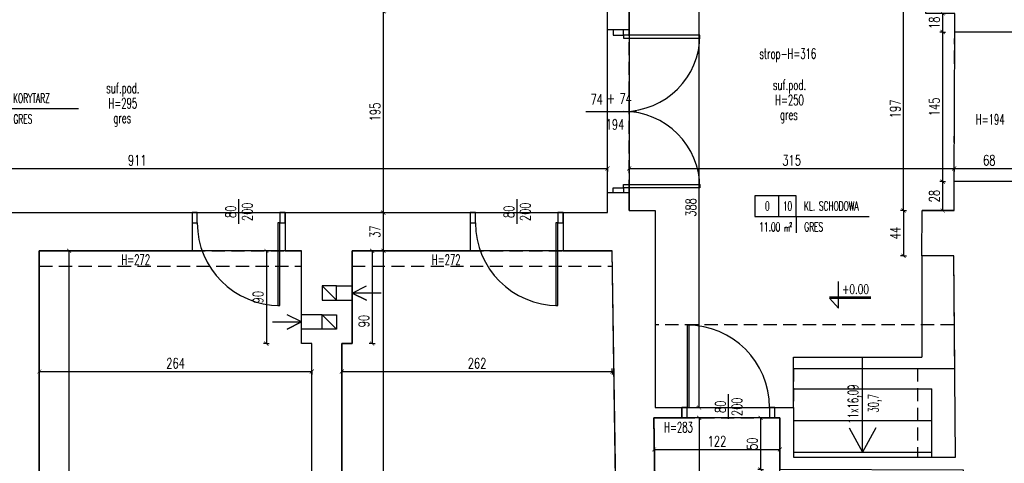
# Model space of a CAD drawing. Extents: x 36663 to 42423, y 7313 to 12123.
# Tile 15 of 54: x 38888 to 39841, y 7901 to 8331. Entities that reach past the tile are written whole.
import ezdxf
from ezdxf.enums import TextEntityAlignment as Align

# ---------------------------------------------------------------- set-up
doc = ezdxf.new("R2010")
doc.units = 0
doc.header["$MEASUREMENT"] = 0
doc.header["$PDMODE"] = 35
doc.header["$PDSIZE"] = 3
doc.linetypes.add('DASHED', pattern=[19.05, 12.7, -6.35])
for name, color, linetype in [('PRZEDMIAR', 100, 'Continuous'), ('W_area_1', 5, 'Continuous'), ('W_drzwi', 1, 'Continuous'), ('W_koty', 7, 'Continuous'), ('W_niewidoczne', 24, 'DASHED'), ('W_opis_pomieszczen', 1, 'Continuous'), ('W_opisy', 2, 'Continuous'), ('W_podciagi', 252, 'DASHED'), ('W_posadzka', 4, 'Continuous'), ('W_przekrojowa', 6, 'Continuous'), ('W_went-str', 21, 'Continuous'), ('W_widok', 21, 'Continuous'), ('W_wymiary', 1, 'Continuous')]:
    doc.layers.add(name, color=color, linetype=linetype)
doc.styles.add('c20', font='simplex.shx', dxfattribs={"width": 0.7})
doc.styles.add('Romans', font='simplex.shx', dxfattribs={"width": 0.6})
doc.dimstyles.new('c20_50', dxfattribs={"dimscale": 0.5, "dimtxt": 20, "dimasz": 8, "dimexe": 1.25, "dimexo": 0.625, "dimgap": 6, "dimtad": 1, "dimdec": 0, "dimrnd": 1, "dimtxsty": 'c20', "dimblk": 'ARCHTICK', "dimcen": 0, "dimse1": 1, "dimse2": 1, "dimclrd": 1, "dimclrt": 2, "dimadec": 0, "dimazin": 0, "dimtfac": 1, "dimtdec": 0, "dimtix": 1, "dimtmove": 1, "dimatfit": 3, "dimldrblk": 'ARCHTICK', "dimfxl": 1.25, "dimarcsym": 0})

# ---------------------------------------------------------------- blocks, each defined once
blk = doc.blocks.new('_ArchTick')
at = {"color": 2}
for q in [(0, 0.7), (0, -0.7)]:
    blk.add_line((0, 0), q, dxfattribs=at)
at = {"color": 0, "linetype": 'ByBlock', "const_width": 0.15}
blk.add_lwpolyline([(-0.5, -0.5), (0.5, 0.5)], dxfattribs=at)
blk = doc.blocks.new('*D116')
at = {"layer": 'Defpoints', "color": 0, "transparency": 16777216}
for p in [(39478.11, 8200.89), (39792.86, 8186.28), (39792.86, 8166.73)]:
    blk.add_point(p, dxfattribs=at)
at = {"layer": 'W_wymiary', "color": 1, "lineweight": -2, "transparency": 16777216}
blk.add_line((39478.11, 8186.28), (39792.86, 8186.28), dxfattribs=at)
at = {"layer": 'W_wymiary', "color": 1, "lineweight": -2, "transparency": 16777216, "xscale": 4, "yscale": 4, "zscale": 4, "rotation": 180}
blk.add_blockref('_ArchTick', (39478.11, 8186.28), dxfattribs=at)
at = {"layer": 'W_wymiary', "color": 1, "lineweight": -2, "transparency": 16777216, "xscale": 4, "yscale": 4, "zscale": 4}
blk.add_blockref('_ArchTick', (39792.86, 8186.28), dxfattribs=at)
at = {"layer": 'W_wymiary', "color": 2, "transparency": 16777216, "insert": (39635.48, 8194.28), "char_height": 10, "attachment_point": 5, "style": 'c20'}
blk.add_mtext('315', dxfattribs=at)
blk = doc.blocks.new('*D117')
at = {"layer": 'Defpoints', "color": 0, "transparency": 16777216}
for p in [(39761.79, 8145.63), (39743.74, 8101.63), (39761.65, 8101.63)]:
    blk.add_point(p, dxfattribs=at)
at = {"layer": 'W_wymiary', "color": 1, "lineweight": -2, "transparency": 16777216}
blk.add_line((39743.74, 8145.63), (39743.74, 8101.63), dxfattribs=at)
at = {"layer": 'W_wymiary', "color": 1, "lineweight": -2, "transparency": 16777216, "xscale": 4, "yscale": 4, "zscale": 4}
for p, rotation in [((39743.74, 8145.63), 90), ((39743.74, 8101.63), 270)]:
    blk.add_blockref('_ArchTick', p, dxfattribs=dict(at, rotation=rotation))
at = {"layer": 'W_wymiary', "color": 2, "transparency": 16777216, "insert": (39735.74, 8123.63), "char_height": 10, "attachment_point": 5, "rotation": 90, "style": 'c20'}
blk.add_mtext('44', dxfattribs=at)
blk = doc.blocks.new('*D118')
at = {"layer": 'Defpoints', "color": 0, "transparency": 16777216}
for p in [(39743.74, 8342.53), (39760.02, 8342.53), (39761.79, 8145.63)]:
    blk.add_point(p, dxfattribs=at)
at = {"layer": 'W_wymiary', "color": 1, "lineweight": -2, "transparency": 16777216}
blk.add_line((39743.74, 8145.63), (39743.74, 8342.53), dxfattribs=at)
at = {"layer": 'W_wymiary', "color": 1, "lineweight": -2, "transparency": 16777216, "xscale": 4, "yscale": 4, "zscale": 4}
for p, rotation in [((39743.74, 8342.53), 90), ((39743.74, 8145.63), 270)]:
    blk.add_blockref('_ArchTick', p, dxfattribs=dict(at, rotation=rotation))
at = {"layer": 'W_wymiary', "color": 2, "transparency": 16777216, "insert": (39735.74, 8244.08), "char_height": 10, "attachment_point": 5, "rotation": 90, "style": 'c20'}
blk.add_mtext('197', dxfattribs=at)
blk = doc.blocks.new('*D141')
at = {"layer": 'Defpoints', "color": 0, "transparency": 16777216}
for p in [(39503.11, 8342.53), (39545.86, 8342.53), (39503.11, 7954.53)]:
    blk.add_point(p, dxfattribs=at)
at = {"layer": 'W_wymiary', "color": 1, "lineweight": -2, "transparency": 16777216}
blk.add_line((39545.86, 7954.53), (39545.86, 8342.53), dxfattribs=at)
at = {"layer": 'W_wymiary', "color": 1, "lineweight": -2, "transparency": 16777216, "xscale": 4, "yscale": 4, "zscale": 4}
for p, rotation in [((39545.86, 8342.53), 90), ((39545.86, 7954.53), 270)]:
    blk.add_blockref('_ArchTick', p, dxfattribs=dict(at, rotation=rotation))
at = {"layer": 'W_wymiary', "color": 2, "transparency": 16777216, "insert": (39537.86, 8148.53), "char_height": 10, "attachment_point": 5, "rotation": 90, "style": 'c20'}
blk.add_mtext('388', dxfattribs=at)
blk = doc.blocks.new('*D142')
at = {"layer": 'Defpoints', "color": 0, "transparency": 16777216}
for p in [(39457.11, 8186.28), (38546.11, 8143.53), (39457.11, 8143.53)]:
    blk.add_point(p, dxfattribs=at)
at = {"layer": 'W_wymiary', "color": 1, "lineweight": -2, "transparency": 16777216}
blk.add_line((38546.11, 8186.28), (39457.11, 8186.28), dxfattribs=at)
at = {"layer": 'W_wymiary', "color": 1, "lineweight": -2, "transparency": 16777216, "xscale": 4, "yscale": 4, "zscale": 4, "rotation": 180}
blk.add_blockref('_ArchTick', (38546.11, 8186.28), dxfattribs=at)
at = {"layer": 'W_wymiary', "color": 1, "lineweight": -2, "transparency": 16777216, "xscale": 4, "yscale": 4, "zscale": 4}
blk.add_blockref('_ArchTick', (39457.11, 8186.28), dxfattribs=at)
at = {"layer": 'W_wymiary', "color": 2, "transparency": 16777216, "insert": (39001.61, 8194.28), "char_height": 10, "attachment_point": 5, "style": 'c20'}
blk.add_mtext('911', dxfattribs=at)
blk = doc.blocks.new('*D150')
at = {"layer": 'Defpoints', "color": 0, "transparency": 16777216}
for p in [(39170.72, 7989.52), (38906.72, 7958.28), (39170.72, 7958.28)]:
    blk.add_point(p, dxfattribs=at)
at = {"layer": 'W_wymiary', "color": 1, "lineweight": -2, "transparency": 16777216}
blk.add_line((38906.72, 7989.52), (39170.72, 7989.52), dxfattribs=at)
at = {"layer": 'W_wymiary', "color": 1, "lineweight": -2, "transparency": 16777216, "xscale": 4, "yscale": 4, "zscale": 4, "rotation": 180}
blk.add_blockref('_ArchTick', (38906.72, 7989.52), dxfattribs=at)
at = {"layer": 'W_wymiary', "color": 1, "lineweight": -2, "transparency": 16777216, "xscale": 4, "yscale": 4, "zscale": 4}
blk.add_blockref('_ArchTick', (39170.72, 7989.52), dxfattribs=at)
at = {"layer": 'W_wymiary', "color": 2, "transparency": 16777216, "insert": (39038.72, 7997.52), "char_height": 10, "attachment_point": 5, "style": 'c20'}
blk.add_mtext('264', dxfattribs=at)
blk = doc.blocks.new('*D151')
at = {"layer": 'Defpoints', "color": 0, "transparency": 16777216}
for p in [(39461.72, 8106.53), (39199.72, 8016.53), (39461.72, 7989.52)]:
    blk.add_point(p, dxfattribs=at)
at = {"layer": 'W_wymiary', "color": 1, "lineweight": -2, "transparency": 16777216}
blk.add_line((39199.72, 7989.52), (39461.72, 7989.52), dxfattribs=at)
at = {"layer": 'W_wymiary', "color": 1, "lineweight": -2, "transparency": 16777216, "xscale": 4, "yscale": 4, "zscale": 4, "rotation": 180}
blk.add_blockref('_ArchTick', (39199.72, 7989.52), dxfattribs=at)
at = {"layer": 'W_wymiary', "color": 1, "lineweight": -2, "transparency": 16777216, "xscale": 4, "yscale": 4, "zscale": 4}
blk.add_blockref('_ArchTick', (39461.72, 7989.52), dxfattribs=at)
at = {"layer": 'W_wymiary', "color": 2, "transparency": 16777216, "insert": (39330.72, 7997.52), "char_height": 10, "attachment_point": 5, "style": 'c20'}
blk.add_mtext('262', dxfattribs=at)
blk = doc.blocks.new('*U152')
at = {"color": 1}
blk.add_line((109, 7), (109, -17), dxfattribs=at)
at = {"layer": 'W_drzwi', "color": 2}
for points in [[(69, -6), (64, -6), (64, -16), (69, -16)], [(154, -6), (149, -6), (149, -16), (154, -16)], [(149, -16), (147, -16), (147, -96), (149, -96)]]:
    blk.add_lwpolyline(points, close=True, dxfattribs=at)
at = {"layer": 'W_drzwi'}
blk.add_arc((149, -16), 80, 180, 270, dxfattribs=at)
at = {"color": 1, "style": 'c20', "width": 0.7}
for tag, p in [('SZER', (42.41, -5.22)), ('WYS', (58.37, -5.22))]:
    blk.add_attdef(tag, text='', height=10, rotation=90, dxfattribs=at).set_placement(p, align=Align.CENTER)
blk = doc.blocks.new('*D155')
at = {"layer": 'Defpoints', "color": 0, "transparency": 16777216}
for p in [(38934.18, 8106.53), (38935.56, 8106.53), (38934.18, 7529.53)]:
    blk.add_point(p, dxfattribs=at)
at = {"layer": 'W_wymiary', "color": 1, "lineweight": -2, "transparency": 16777216}
blk.add_line((38935.56, 7529.53), (38935.56, 8106.53), dxfattribs=at)
at = {"layer": 'W_wymiary', "color": 1, "lineweight": -2, "transparency": 16777216, "xscale": 4, "yscale": 4, "zscale": 4}
for p, rotation in [((38935.56, 8106.53), 90), ((38935.56, 7529.53), 270)]:
    blk.add_blockref('_ArchTick', p, dxfattribs=dict(at, rotation=rotation))
at = {"layer": 'W_wymiary', "color": 2, "transparency": 16777216, "insert": (38927.56, 7818.03), "char_height": 10, "attachment_point": 5, "rotation": 90, "style": 'c20'}
blk.add_mtext('577', dxfattribs=at)
blk = doc.blocks.new('*D156')
at = {"layer": 'Defpoints', "color": 0, "transparency": 16777216}
for p in [(39223.36, 8106.53), (39239.98, 8106.53), (39223.36, 7529.53)]:
    blk.add_point(p, dxfattribs=at)
at = {"layer": 'W_wymiary', "color": 1, "lineweight": -2, "transparency": 16777216}
blk.add_line((39239.98, 7529.53), (39239.98, 8106.53), dxfattribs=at)
at = {"layer": 'W_wymiary', "color": 1, "lineweight": -2, "transparency": 16777216, "xscale": 4, "yscale": 4, "zscale": 4}
for p, rotation in [((39239.98, 8106.53), 90), ((39239.98, 7529.53), 270)]:
    blk.add_blockref('_ArchTick', p, dxfattribs=dict(at, rotation=rotation))
at = {"layer": 'W_wymiary', "color": 2, "transparency": 16777216, "insert": (39231.98, 7818.03), "char_height": 10, "attachment_point": 5, "rotation": 90, "style": 'c20'}
blk.add_mtext('577', dxfattribs=at)
blk = doc.blocks.new('*D157')
at = {"layer": 'Defpoints', "color": 0, "transparency": 16777216}
for p in [(39239.98, 8143.53), (39259.14, 8143.53), (39223.36, 8106.53)]:
    blk.add_point(p, dxfattribs=at)
at = {"layer": 'W_wymiary', "color": 1, "lineweight": -2, "transparency": 16777216}
blk.add_line((39239.98, 8106.53), (39239.98, 8143.53), dxfattribs=at)
at = {"layer": 'W_wymiary', "color": 1, "lineweight": -2, "transparency": 16777216, "xscale": 4, "yscale": 4, "zscale": 4}
for p, rotation in [((39239.98, 8143.53), 90), ((39239.98, 8106.53), 270)]:
    blk.add_blockref('_ArchTick', p, dxfattribs=dict(at, rotation=rotation))
at = {"layer": 'W_wymiary', "color": 2, "transparency": 16777216, "insert": (39231.98, 8125.03), "char_height": 10, "attachment_point": 5, "rotation": 90, "style": 'c20'}
blk.add_mtext('37', dxfattribs=at)
blk = doc.blocks.new('*D158')
at = {"layer": 'Defpoints', "color": 0, "transparency": 16777216}
for p in [(39239.98, 8338.53), (39259.14, 8338.53), (39259.14, 8143.53)]:
    blk.add_point(p, dxfattribs=at)
at = {"layer": 'W_wymiary', "color": 1, "lineweight": -2, "transparency": 16777216}
blk.add_line((39239.98, 8143.53), (39239.98, 8338.53), dxfattribs=at)
at = {"layer": 'W_wymiary', "color": 1, "lineweight": -2, "transparency": 16777216, "xscale": 4, "yscale": 4, "zscale": 4}
for p, rotation in [((39239.98, 8338.53), 90), ((39239.98, 8143.53), 270)]:
    blk.add_blockref('_ArchTick', p, dxfattribs=dict(at, rotation=rotation))
at = {"layer": 'W_wymiary', "color": 2, "transparency": 16777216, "insert": (39231.98, 8241.03), "char_height": 10, "attachment_point": 5, "rotation": 90, "style": 'c20'}
blk.add_mtext('195', dxfattribs=at)
blk = doc.blocks.new('*U163')
at = {"color": 1}
blk.add_line((109, 7), (109, -17), dxfattribs=at)
at = {"layer": 'W_drzwi', "color": 2}
for points in [[(69, -6), (71, -6), (71, 74), (69, 74)], [(64, -16), (69, -16), (69, -6), (64, -6)], [(149, -16), (154, -16), (154, -6), (149, -6)]]:
    blk.add_lwpolyline(points, close=True, dxfattribs=at)
at = {"layer": 'W_drzwi'}
blk.add_arc((69, -6), 80, 0, 90, dxfattribs=at)
at = {"color": 1, "style": 'c20', "width": 0.7}
for tag, p in [('SZER', (42.41, -5.22)), ('WYS', (58.37, -5.22))]:
    blk.add_attdef(tag, text='', height=10, rotation=90, dxfattribs=at).set_placement(p, align=Align.CENTER)
blk = doc.blocks.new('*D164')
at = {"layer": 'Defpoints', "color": 0, "transparency": 16777216}
for p in [(39502.06, 7944.53), (39507.99, 7533.53), (39545.86, 7533.53)]:
    blk.add_point(p, dxfattribs=at)
at = {"layer": 'W_wymiary', "color": 1, "lineweight": -2, "transparency": 16777216}
blk.add_line((39545.86, 7944.53), (39545.86, 7533.53), dxfattribs=at)
at = {"layer": 'W_wymiary', "color": 1, "lineweight": -2, "transparency": 16777216, "xscale": 4, "yscale": 4, "zscale": 4}
for p, rotation in [((39545.86, 7944.53), 90), ((39545.86, 7533.53), 270)]:
    blk.add_blockref('_ArchTick', p, dxfattribs=dict(at, rotation=rotation))
at = {"layer": 'W_wymiary', "color": 2, "transparency": 16777216, "insert": (39537.86, 7739.03), "char_height": 10, "attachment_point": 5, "rotation": 90, "style": 'c20'}
blk.add_mtext('411', dxfattribs=at)
blk = doc.blocks.new('*D165')
at = {"layer": 'Defpoints', "color": 0, "transparency": 16777216}
for p in [(39502.18, 7936.59), (39624.11, 7936.59), (39624.11, 7913.97)]:
    blk.add_point(p, dxfattribs=at)
at = {"layer": 'W_wymiary', "color": 1, "lineweight": -2, "transparency": 16777216}
blk.add_line((39502.18, 7913.97), (39624.11, 7913.97), dxfattribs=at)
at = {"layer": 'W_wymiary', "color": 1, "lineweight": -2, "transparency": 16777216, "xscale": 4, "yscale": 4, "zscale": 4, "rotation": 180}
blk.add_blockref('_ArchTick', (39502.18, 7913.97), dxfattribs=at)
at = {"layer": 'W_wymiary', "color": 1, "lineweight": -2, "transparency": 16777216, "xscale": 4, "yscale": 4, "zscale": 4}
blk.add_blockref('_ArchTick', (39624.11, 7913.97), dxfattribs=at)
at = {"layer": 'W_wymiary', "color": 2, "transparency": 16777216, "insert": (39563.14, 7921.97), "char_height": 10, "attachment_point": 5, "style": 'c20'}
blk.add_mtext('122', dxfattribs=at)
blk = doc.blocks.new('*D166')
at = {"layer": 'Defpoints', "color": 0, "transparency": 16777216}
for p in [(39624.11, 7944.53), (39605.33, 7894.53), (39624.11, 7894.53)]:
    blk.add_point(p, dxfattribs=at)
at = {"layer": 'W_wymiary', "color": 1, "lineweight": -2, "transparency": 16777216}
blk.add_line((39605.33, 7944.53), (39605.33, 7894.53), dxfattribs=at)
at = {"layer": 'W_wymiary', "color": 1, "lineweight": -2, "transparency": 16777216, "xscale": 4, "yscale": 4, "zscale": 4}
for p, rotation in [((39605.33, 7944.53), 90), ((39605.33, 7894.53), 270)]:
    blk.add_blockref('_ArchTick', p, dxfattribs=dict(at, rotation=rotation))
at = {"layer": 'W_wymiary', "color": 2, "transparency": 16777216, "insert": (39597.33, 7919.53), "char_height": 10, "attachment_point": 5, "rotation": 90, "style": 'c20'}
blk.add_mtext('50', dxfattribs=at)
blk = doc.blocks.new('*U167')
at = {"color": 1}
blk.add_line((79, -26.51), (79, 22.62), dxfattribs=at)
at = {"layer": 'W_drzwi', "color": 2, "linetype": 'Continuous'}
for points in [[(5, 10), (8, 10), (8, 84), (5, 84)], [(153, 10), (150, 10), (150, 84), (153, 84)], [(0, 0), (5, 0), (5, 10), (0, 10)], [(158, 0), (153, 0), (153, 10), (158, 10)]]:
    blk.add_lwpolyline(points, close=True, dxfattribs=at)
at = {"layer": 'W_drzwi', "color": 1, "linetype": 'Continuous'}
for centre, start, end in [((5, 10), 0, 90), ((153, 10), 90, 180)]:
    blk.add_arc(centre, 74, start, end, dxfattribs=at)
at = {"color": 1, "style": 'c20', "width": 0.7}
blk.add_text('+', height=10, rotation=90, dxfattribs=at).set_placement((71.24, -6.15))
at = {"color": 1, "style": 'c20', "width": 0.7, "flags": 4}
blk.add_attdef('100', (97.63, 6.03), '', height=10, rotation=90, dxfattribs=at)
blk.add_attdef('200', text='', height=10, rotation=90, dxfattribs=at).set_placement((122.59, 1.71), align=Align.CENTER)
blk.add_attdef('110', text='', height=10, rotation=90, dxfattribs=at).set_placement((98.4, -9.98), align=Align.RIGHT)
blk = doc.blocks.new('*D173')
at = {"layer": 'Defpoints', "color": 0, "transparency": 16777216}
for p in [(39860.88, 8186.28), (39860.88, 8173.53), (39792.86, 8166.73)]:
    blk.add_point(p, dxfattribs=at)
at = {"layer": 'W_wymiary', "color": 1, "lineweight": -2, "transparency": 16777216}
blk.add_line((39792.86, 8186.28), (39860.88, 8186.28), dxfattribs=at)
at = {"layer": 'W_wymiary', "color": 1, "lineweight": -2, "transparency": 16777216, "xscale": 4, "yscale": 4, "zscale": 4, "rotation": 180}
blk.add_blockref('_ArchTick', (39792.86, 8186.28), dxfattribs=at)
at = {"layer": 'W_wymiary', "color": 1, "lineweight": -2, "transparency": 16777216, "xscale": 4, "yscale": 4, "zscale": 4}
blk.add_blockref('_ArchTick', (39860.88, 8186.28), dxfattribs=at)
at = {"layer": 'W_wymiary', "color": 2, "transparency": 16777216, "insert": (39826.87, 8194.28), "char_height": 10, "attachment_point": 5, "style": 'c20'}
blk.add_mtext('68', dxfattribs=at)
blk = doc.blocks.new('*D230')
at = {"layer": 'Defpoints', "color": 0, "transparency": 16777216}
for p in [(39781.74, 8173.53), (39792.88, 8173.53), (39792.79, 8145.53)]:
    blk.add_point(p, dxfattribs=at)
at = {"layer": 'W_wymiary', "color": 1, "lineweight": -2, "transparency": 16777216}
blk.add_line((39781.74, 8145.53), (39781.74, 8173.53), dxfattribs=at)
at = {"layer": 'W_wymiary', "color": 1, "lineweight": -2, "transparency": 16777216, "xscale": 4, "yscale": 4, "zscale": 4}
for p, rotation in [((39781.74, 8173.53), 90), ((39781.74, 8145.53), 270)]:
    blk.add_blockref('_ArchTick', p, dxfattribs=dict(at, rotation=rotation))
at = {"layer": 'W_wymiary', "color": 2, "transparency": 16777216, "insert": (39773.74, 8159.53), "char_height": 10, "attachment_point": 5, "rotation": 90, "style": 'c20'}
blk.add_mtext('28', dxfattribs=at)
blk = doc.blocks.new('*D231')
at = {"layer": 'Defpoints', "color": 0, "transparency": 16777216}
for p in [(39781.74, 8318.53), (39793.36, 8318.53), (39792.88, 8173.53)]:
    blk.add_point(p, dxfattribs=at)
at = {"layer": 'W_wymiary', "color": 1, "lineweight": -2, "transparency": 16777216}
blk.add_line((39781.74, 8173.53), (39781.74, 8318.53), dxfattribs=at)
at = {"layer": 'W_wymiary', "color": 1, "lineweight": -2, "transparency": 16777216, "xscale": 4, "yscale": 4, "zscale": 4}
for p, rotation in [((39781.74, 8318.53), 90), ((39781.74, 8173.53), 270)]:
    blk.add_blockref('_ArchTick', p, dxfattribs=dict(at, rotation=rotation))
at = {"layer": 'W_wymiary', "color": 2, "transparency": 16777216, "insert": (39773.74, 8246.03), "char_height": 10, "attachment_point": 5, "rotation": 90, "style": 'c20'}
blk.add_mtext('145', dxfattribs=at)
blk = doc.blocks.new('*D232')
at = {"layer": 'Defpoints', "color": 0, "transparency": 16777216}
for p in [(39781.74, 8336.53), (39793.42, 8336.53), (39793.36, 8318.53)]:
    blk.add_point(p, dxfattribs=at)
at = {"layer": 'W_wymiary', "color": 1, "lineweight": -2, "transparency": 16777216}
blk.add_line((39781.74, 8318.53), (39781.74, 8336.53), dxfattribs=at)
at = {"layer": 'W_wymiary', "color": 1, "lineweight": -2, "transparency": 16777216, "xscale": 4, "yscale": 4, "zscale": 4}
for p, rotation in [((39781.74, 8336.53), 90), ((39781.74, 8318.53), 270)]:
    blk.add_blockref('_ArchTick', p, dxfattribs=dict(at, rotation=rotation))
at = {"layer": 'W_wymiary', "color": 2, "transparency": 16777216, "insert": (39773.74, 8327.53), "char_height": 10, "attachment_point": 5, "rotation": 90, "style": 'c20'}
blk.add_mtext('18', dxfattribs=at)
blk = doc.blocks.new('*D263')
at = {"layer": 'Defpoints', "color": 0, "transparency": 16777216}
for p in [(39160.72, 8106.53), (39126.63, 8016.53), (39160.72, 8016.53)]:
    blk.add_point(p, dxfattribs=at)
at = {"layer": 'W_wymiary', "color": 1, "lineweight": -2, "transparency": 16777216}
blk.add_line((39126.63, 8106.53), (39126.63, 8016.53), dxfattribs=at)
at = {"layer": 'W_wymiary', "color": 1, "lineweight": -2, "transparency": 16777216, "xscale": 4, "yscale": 4, "zscale": 4}
for p, rotation in [((39126.63, 8106.53), 90), ((39126.63, 8016.53), 270)]:
    blk.add_blockref('_ArchTick', p, dxfattribs=dict(at, rotation=rotation))
at = {"layer": 'W_wymiary', "color": 2, "transparency": 16777216, "insert": (39118.63, 8061.53), "char_height": 10, "attachment_point": 5, "rotation": 90, "style": 'c20'}
blk.add_mtext('90', dxfattribs=at)
blk = doc.blocks.new('*D264')
at = {"layer": 'Defpoints', "color": 0, "transparency": 16777216}
for p in [(39209.72, 8106.53), (39209.72, 8016.53), (39229.11, 8016.53)]:
    blk.add_point(p, dxfattribs=at)
at = {"layer": 'W_wymiary', "color": 1, "lineweight": -2, "transparency": 16777216}
blk.add_line((39229.11, 8106.53), (39229.11, 8016.53), dxfattribs=at)
at = {"layer": 'W_wymiary', "color": 1, "lineweight": -2, "transparency": 16777216, "xscale": 4, "yscale": 4, "zscale": 4}
for p, rotation in [((39229.11, 8106.53), 90), ((39229.11, 8016.53), 270)]:
    blk.add_blockref('_ArchTick', p, dxfattribs=dict(at, rotation=rotation))
at = {"layer": 'W_wymiary', "color": 2, "transparency": 16777216, "insert": (39221.11, 8038.4), "char_height": 10, "attachment_point": 5, "rotation": 90, "style": 'c20'}
blk.add_mtext('90', dxfattribs=at)
blk = doc.blocks.new('kota')
at = {"layer": 'W_koty', "color": 1}
for p, q in [((0, 0), (0, 32)), ((-11, 12), (39, 12)), ((-11, 12), (0, 0))]:
    blk.add_line(p, q, dxfattribs=at)
at = {"layer": 'W_koty', "color": 2}
blk.add_line((-11, 13.5), (39, 13.5), dxfattribs=at)
at = {"layer": 'W_koty', "color": 2, "style": 'c20', "width": 0.7, "flags": 4}
for tag, p in [('+', (-8.8, 19.8)), ('0.00', (4.2, 17.2)), ('-', (-8.5, 13.5))]:
    blk.add_attdef(tag, p, '', height=11.3, dxfattribs=at)
blk = doc.blocks.new('POM')
at = {"color": 1}
for p, q in [((28.5, 0), (28.5, -25)), ((50, -25), (138.5, -25)), ((50, -25), (50, -44.9))]:
    blk.add_line(p, q, dxfattribs=at)
blk.add_lwpolyline([(0, -25), (50, -25), (50, 0), (0, 0)], close=True, dxfattribs=at)
at = {"color": 2, "style": 'Romans', "width": 0.6}
for s, height, p in [('2', 5.4, (41.7, -37.6)), ('m', 8, (35.1, -43.2))]:
    blk.add_text(s, height=height, dxfattribs=at).set_placement(p)
for tag, p in [('0', (15, -17.9)), ('88', (39.5, -17.9))]:
    blk.add_attdef(tag, text='', height=11, dxfattribs=at).set_placement(p, align=Align.CENTER)
for tag, p in [('POKOJ-DZIENNY', (59.3, -17.9)), ('WYKŁADZINA', (59.7, -43.1))]:
    blk.add_attdef(tag, p, '', height=11, dxfattribs=at)
blk.add_attdef('22.22', text='', height=11, dxfattribs=at).set_placement((30.7, -43.1), align=Align.RIGHT)

msp = doc.modelspace()

# ---------------------------------------------------------------- linework, layer by layer
at = {"layer": 'PRZEDMIAR'}
msp.add_lwpolyline([(39502.06, 7944.53), (39507.83, 7544.53), (39800.82, 7544.53), (39801.97, 7893.95), (39624.11, 7894.53), (39624.11, 7944.53), (39502.06, 7944.53)], dxfattribs=at)
at = {"layer": 'W_area_1'}
for points in [[(39457.11, 8320.63), (39457.11, 8338.53), (39415.11, 8338.53), (39325.11, 8338.53), (39132.11, 8338.53), (39042.11, 8338.53), (38720.42, 8338.53), (38630.42, 8338.53), (38546.11, 8338.53), (38546.11, 8322.53), (38546.11, 8159.53), (38546.11, 8143.53), (38635.72, 8143.53), (38725.72, 8143.53), (39054.72, 8143.53), (39144.72, 8143.53), (39324.11, 8143.53), (39414.11, 8143.53), (39457.11, 8143.53), (39457.11, 8162.63)], [(39761.79, 8145.63), (39792.79, 8145.53), (39792.88, 8173.53), (39793.36, 8318.53), (39793.42, 8336.53), (39765.29, 8336.53), (39765.29, 8342.53), (39762.98, 8342.53), (39672.98, 8342.53), (39566.11, 8342.53), (39478.11, 8342.53), (39478.11, 8320.63), (39478.11, 8162.63), (39478.11, 8145.63), (39503.11, 8145.63), (39503.11, 7954.53), (39529.11, 7954.53), (39619.11, 7954.53), (39637.11, 7954.53), (39637.11, 7992.53), (39793.55, 7992.53), (39792.65, 8101.53), (39761.65, 8101.63)], [(39170.72, 8016.53), (39160.72, 8016.53), (39160.72, 8030.53), (39160.72, 8044.53), (39160.72, 8106.53), (39144.72, 8106.53), (39054.72, 8106.53), (38906.72, 8106.53), (38906.72, 7537.53), (38893.72, 7537.53), (38893.72, 7529.53), (39170.72, 7529.53)], [(39461.72, 8106.53), (39414.11, 8106.53), (39324.11, 8106.53), (39209.72, 8106.53), (39209.72, 8072.53), (39209.72, 8058.53), (39209.72, 8016.53), (39199.72, 8016.53), (39199.72, 7538.53), (39204.72, 7538.53), (39204.72, 7529.53), (39481.72, 7529.53), (39481.72, 7551.53), (39469.72, 7551.53)], [(39624.11, 7894.53), (39624.11, 7944.53), (39502.06, 7944.53), (39503.84, 7821.46), (39625.16, 7821.46)]]:
    msp.add_lwpolyline(points, close=True, dxfattribs=at)
at = {"layer": 'W_niewidoczne'}
for p, q in [((39457.11, 8162.63), (39457.11, 8320.63)), ((39478.11, 8162.63), (39478.11, 8320.63)), ((39792.88, 8173.53), (39793.36, 8318.53)), ((39054.72, 8143.53), (39144.72, 8143.53)), ((39324.11, 8143.53), (39414.11, 8143.53)), ((39054.72, 8106.53), (39144.72, 8106.53)), ((39324.11, 8106.53), (39414.11, 8106.53)), ((39637.11, 7992.53), (39757.29, 7992.53)), ((39637.11, 7992.53), (39637.11, 7954.53)), ((39757.29, 7992.53), (39757.29, 7906.53)), ((39529.11, 7954.53), (39619.11, 7954.53)), ((39529.11, 7944.53), (39619.11, 7944.53))]:
    msp.add_line(p, q, dxfattribs=at)
at = {"layer": 'W_opisy'}
for p, q in [((39704.11, 7911.43), (39704.11, 8003.53)), ((39691.21, 7934.96), (39704.11, 7911.43)), ((39717, 7934.96), (39704.11, 7911.43))]:
    msp.add_line(p, q, dxfattribs=at)
at = {"layer": 'W_podciagi'}
for p, q in [((38906.72, 8091.53), (39160.72, 8091.53)), ((39209.72, 8091.53), (39461.94, 8091.53)), ((39792.43, 8034.63), (39503.11, 8034.63))]:
    msp.add_line(p, q, dxfattribs=at)
at = {"layer": 'W_przekrojowa'}
for p, q in [((39457.11, 8320.63), (39457.11, 8338.53)), ((39478.11, 8320.63), (39478.11, 8342.53)), ((39793.36, 8318.53), (39793.42, 8336.53)), ((39478.11, 8320.63), (39457.11, 8320.63)), ((39861.36, 8318.53), (39793.36, 8318.53)), ((39792.79, 8145.53), (39792.88, 8173.53)), ((39860.88, 8173.53), (39792.88, 8173.53)), ((39457.11, 8143.53), (39457.11, 8162.63)), ((39478.11, 8162.63), (39457.11, 8162.63)), ((39478.11, 8145.63), (39478.11, 8162.63)), ((39478.11, 8145.63), (39503.11, 8145.63)), ((39503.11, 8145.63), (39503.11, 7954.53)), ((39761.65, 8101.63), (39761.79, 8145.63)), ((39792.79, 8145.53), (39761.79, 8145.63)), ((38725.72, 8143.53), (39054.72, 8143.53)), ((39054.72, 8143.53), (39054.72, 8106.53)), ((39144.72, 8143.53), (39324.11, 8143.53)), ((39144.72, 8143.53), (39144.72, 8106.53)), ((39324.11, 8143.53), (39324.11, 8106.53)), ((39414.11, 8143.53), (39457.11, 8143.53)), ((39414.11, 8143.53), (39414.11, 8106.53)), ((38906.72, 8106.53), (39054.72, 8106.53)), ((38906.72, 7537.53), (38906.72, 8106.53)), ((39144.72, 8106.53), (39160.72, 8106.53)), ((39160.72, 8044.53), (39160.72, 8106.53)), ((39209.72, 8106.53), (39324.11, 8106.53)), ((39209.72, 8072.53), (39209.72, 8106.53)), ((39414.11, 8106.53), (39461.72, 8106.53)), ((39469.72, 7551.53), (39461.72, 8106.53)), ((39792.65, 8101.53), (39761.65, 8101.63)), ((39794.27, 7906.53), (39792.65, 8101.53)), ((39194.72, 8072.53), (39209.72, 8072.53)), ((39194.72, 8058.53), (39209.72, 8058.53)), ((39209.72, 8016.53), (39209.72, 8058.53)), ((39180.72, 8044.53), (39160.72, 8044.53)), ((39160.72, 8016.53), (39160.72, 8030.53)), ((39180.72, 8030.53), (39160.72, 8030.53)), ((39170.72, 8016.53), (39160.72, 8016.53)), ((39170.72, 7505.53), (39170.72, 8016.53)), ((39199.72, 7538.53), (39199.72, 8016.53)), ((39199.72, 8016.53), (39209.72, 8016.53)), ((39503.11, 7954.53), (39529.11, 7954.53)), ((39529.11, 7944.53), (39529.11, 7954.53)), ((39619.11, 7954.53), (39637.11, 7954.53)), ((39619.11, 7944.53), (39619.11, 7954.53)), ((39637.11, 7954.53), (39637.11, 7906.53)), ((39502.06, 7944.53), (39529.11, 7944.53)), ((39507.99, 7533.53), (39502.06, 7944.53)), ((39619.11, 7944.53), (39624.11, 7944.53)), ((39624.11, 7944.53), (39624.11, 7894.53)), ((39637.11, 7906.53), (39794.27, 7906.53))]:
    msp.add_line(p, q, dxfattribs=at)
for points in [[(39194.72, 8072.53), (39180.72, 8072.53), (39180.72, 8058.53), (39194.72, 8058.53)], [(39180.72, 8044.53), (39194.72, 8044.53), (39194.72, 8030.53), (39180.72, 8030.53)]]:
    msp.add_lwpolyline(points, dxfattribs=at)
at = {"layer": 'W_went-str'}
for points in [[(39237.72, 8065.53), (39209.72, 8065.53), (39223.72, 8058.53), (39209.72, 8065.53), (39223.72, 8072.53)], [(39132.72, 8037.53), (39160.72, 8037.53), (39146.72, 8030.53), (39160.72, 8037.53), (39146.72, 8044.53)]]:
    msp.add_lwpolyline(points, dxfattribs=at)
at = {"layer": 'W_widok'}
for p, q in [((39761.65, 8101.63), (39761.65, 8003.53)), ((39194.72, 8058.53), (39180.72, 8072.53)), ((39194.72, 8058.53), (39194.72, 8072.53)), ((39209.72, 8058.53), (39209.72, 8072.53)), ((39160.72, 8030.53), (39160.72, 8044.53)), ((39180.72, 8044.53), (39194.72, 8030.53)), ((39180.72, 8030.53), (39180.72, 8044.53)), ((39637.11, 7954.53), (39637.11, 8003.53)), ((39637.11, 8003.53), (39761.65, 8003.53)), ((39637.11, 7972.83), (39771.11, 7972.83)), ((39771.11, 7906.53), (39771.11, 7972.83)), ((39637.11, 7942.13), (39771.11, 7942.13)), ((39637.11, 7911.43), (39771.11, 7911.43))]:
    msp.add_line(p, q, dxfattribs=at)

# ---------------------------------------------------------------- block references
at = {"layer": 'W_drzwi'}
ref = msp.add_blockref('*U167', (39462.61, 8320.63), dxfattribs=dict(at, rotation=269.9999999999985))
ref.add_attrib('200', '194', dxfattribs={"layer": '0', "color": 1, "height": 10, "rotation": 360, "style": 'c20', "width": 0.7, "flags": 4}).set_placement((39464.32, 8224.04), align=Align.CENTER)
ref.add_attrib('100', '74', (39468.64, 8249.01), dxfattribs={"layer": '0', "color": 1, "height": 10, "rotation": 360, "style": 'c20', "width": 0.7, "flags": 4})
ref.add_attrib('110', '74', dxfattribs={"layer": '0', "color": 1, "height": 10, "rotation": 360, "style": 'c20', "width": 0.7, "flags": 4}).set_placement((39452.63, 8248.23), align=Align.RIGHT)
ref = msp.add_blockref('*U152', (38990.72, 8149.53), dxfattribs=at)
ref.add_attrib('SZER', '80', dxfattribs={"layer": '0', "color": 1, "height": 10, "rotation": 90, "style": 'c20', "width": 0.7}).set_placement((39097.13, 8144.32), align=Align.CENTER)
ref.add_attrib('WYS', '200', dxfattribs={"layer": '0', "color": 1, "height": 10, "rotation": 90, "style": 'c20', "width": 0.7}).set_placement((39113.1, 8144.32), align=Align.CENTER)
ref = msp.add_blockref('*U152', (39260.11, 8149.53), dxfattribs=at)
ref.add_attrib('SZER', '80', dxfattribs={"layer": '0', "color": 1, "height": 10, "rotation": 90, "style": 'c20', "width": 0.7}).set_placement((39366.51, 8144.32), align=Align.CENTER)
ref.add_attrib('WYS', '200', dxfattribs={"layer": '0', "color": 1, "height": 10, "rotation": 90, "style": 'c20', "width": 0.7}).set_placement((39382.48, 8144.32), align=Align.CENTER)
ref = msp.add_blockref('*U163', (39465.11, 7960.53), dxfattribs=at)
ref.add_attrib('SZER', '80', dxfattribs={"layer": '0', "color": 1, "height": 10, "rotation": 90, "style": 'c20', "width": 0.7}).set_placement((39571.51, 7955.32), align=Align.CENTER)
ref.add_attrib('WYS', '200', dxfattribs={"layer": '0', "color": 1, "height": 10, "rotation": 90, "style": 'c20', "width": 0.7}).set_placement((39587.48, 7955.32), align=Align.CENTER)
at = {"layer": 'W_koty'}
ref = msp.add_blockref('kota', (39680.86, 8051.06), dxfattribs=dict(at, xscale=0.8, yscale=0.8, zscale=0.8, rotation=1.270800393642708e-06))
ref.add_attrib('0.00', '+0.00', (39684.24, 8064.84), dxfattribs={"color": 2, "height": 9.072, "rotation": 0, "style": 'c20', "width": 0.7, "flags": 4})
at = {"layer": 'W_opis_pomieszczen', "xscale": 0.8000000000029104, "yscale": 0.8000000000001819, "zscale": 0.8}
for p, values in [((38833.88, 8264.39), {'88': '15', '22.22': '17.76', 'POKOJ-DZIENNY': 'KORYTARZ', 'WYKŁADZINA': 'GRES', '0': '0'}), ((39599.87, 8159.78), {'88': '10', '22.22': '11.00', 'POKOJ-DZIENNY': 'KL. SCHODOWA', 'WYKŁADZINA': 'GRES', '0': '0'})]:
    msp.add_blockref('POM', p, dxfattribs=at).add_auto_attribs(values)

# ---------------------------------------------------------------- texts
at = {"layer": 'W_opisy', "style": 'c20', "width": 0.6}
for s, p in [('strop-H=316', (39631.72, 8297.65)), ('suf.pod.', (38987.65, 8264.27)), ('suf.pod.', (39633.35, 8267.41)), ('H=295', (38987.65, 8249.53)), ('H=250', (39633.35, 8252.67)), ('H=194', (39827.78, 8233.8)), ('H=272', (39000.14, 8097.92)), ('H=272', (39300.85, 8097.92)), ('H=283', (39525.84, 7935.52))]:
    msp.add_text(s, height=10, dxfattribs=at).set_placement(p, align=Align.MIDDLE_CENTER)
for s, p in [('11x16,09', (39695.01, 7957.93)), ('30,7', (39714.57, 7958.68))]:
    msp.add_text(s, height=10, rotation=90, dxfattribs=at).set_placement(p, align=Align.MIDDLE_CENTER)
at = {"layer": 'W_posadzka', "style": 'c20', "width": 0.6}
for p in [(39632.73, 8238.47), (38987.04, 8235.33)]:
    msp.add_text('gres', height=10, dxfattribs=at).set_placement(p, align=Align.MIDDLE_CENTER)

# ---------------------------------------------------------------- dimensions: what is measured, and where the dimension line sits
at = {"layer": 'W_wymiary'}
for base, p1, p2, picture, middle in [((39239.98, 8338.53), (39259.14, 8143.53), (39259.14, 8338.53), '*D158', (39231.98, 8241.03)), ((39545.86, 8342.53), (39503.11, 7954.53), (39503.11, 8342.53), '*D141', (39537.86, 8148.53)), ((39743.74, 8342.53), (39761.79, 8145.63), (39760.02, 8342.53), '*D118', (39735.74, 8244.08)), ((39781.74, 8336.53), (39793.36, 8318.53), (39793.42, 8336.53), '*D232', (39773.74, 8327.53)), ((39781.74, 8318.53), (39792.88, 8173.53), (39793.36, 8318.53), '*D231', (39773.74, 8246.03)), ((39781.74, 8173.53), (39792.79, 8145.53), (39792.88, 8173.53), '*D230', (39773.74, 8159.53)), ((39239.98, 8143.53), (39223.36, 8106.53), (39259.14, 8143.53), '*D157', (39231.98, 8125.03)), ((39743.74, 8101.63), (39761.79, 8145.63), (39761.65, 8101.63), '*D117', (39735.74, 8123.63)), ((38935.56, 8106.53), (38934.18, 7529.53), (38934.18, 8106.53), '*D155', (38927.56, 7818.03)), ((39126.63, 8016.53), (39160.72, 8106.53), (39160.72, 8016.53), '*D263', (39118.63, 8061.53)), ((39239.98, 8106.53), (39223.36, 7529.53), (39223.36, 8106.53), '*D156', (39231.98, 7818.03)), ((39545.86, 7533.53), (39502.06, 7944.53), (39507.99, 7533.53), '*D164', (39537.86, 7739.03)), ((39605.33, 7894.53), (39624.11, 7944.53), (39624.11, 7894.53), '*D166', (39597.33, 7919.53))]:
    dim = msp.add_linear_dim(base=base, p1=p1, p2=p2, angle=90, dimstyle='c20_50', dxfattribs=at)
    dim.commit()
    dim.dimension.update_dxf_attribs({"geometry": picture, "text_midpoint": middle})
for base, p1, p2, picture, middle in [((39457.11, 8186.28), (38546.11, 8143.53), (39457.11, 8143.53), '*D142', (39001.61, 8194.28)), ((39792.86, 8186.28), (39478.11, 8200.89), (39792.86, 8166.73), '*D116', (39635.48, 8194.28)), ((39860.88, 8186.28), (39792.86, 8166.73), (39860.88, 8173.53), '*D173', (39826.87, 8194.28)), ((39461.72, 7989.52), (39199.72, 8016.53), (39461.72, 8106.53), '*D151', (39330.72, 7997.52)), ((39170.72, 7989.52), (38906.72, 7958.28), (39170.72, 7958.28), '*D150', (39038.72, 7997.52)), ((39624.11, 7913.97), (39502.18, 7936.59), (39624.11, 7936.59), '*D165', (39563.14, 7921.97))]:
    dim = msp.add_linear_dim(base=base, p1=p1, p2=p2, dimstyle='c20_50', dxfattribs=at)
    dim.commit()
    dim.dimension.update_dxf_attribs({"geometry": picture, "text_midpoint": middle})
dim = msp.add_linear_dim(base=(39229.11, 8016.53), p1=(39209.72, 8106.53), p2=(39209.72, 8016.53), angle=90, dimstyle='c20_50', dxfattribs=at)
dim.commit()
dim.dimension.update_dxf_attribs({"geometry": '*D264', "text_midpoint": (39229.11, 8038.4), "dimtype": 128})

doc.saveas('drawing.dxf')
